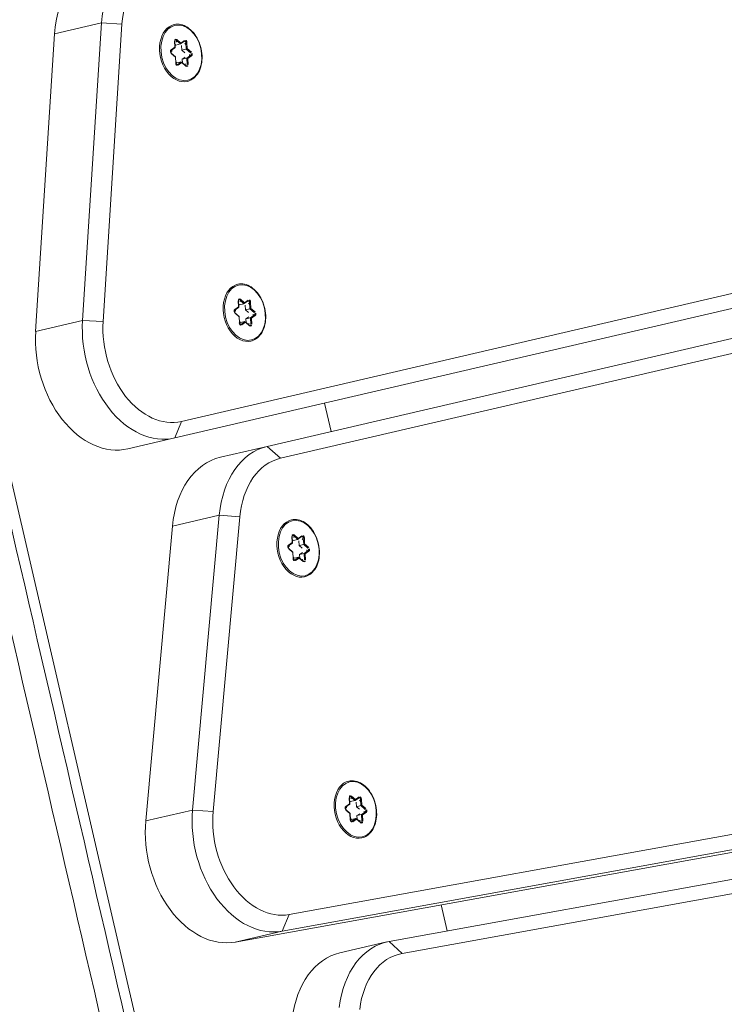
# Model space of a CAD drawing. Extents: x 5477758 to 5478338, y 5918274 to 5918502.
# Tile 101 of 121: x 5477951.873 to 5477952.017, y 5918462.454 to 5918462.656. Entities that reach past the tile are written whole.
import ezdxf

# ---------------------------------------------------------------- set-up
doc = ezdxf.new("R2010")
doc.units = 0
doc.layers.get('0').update_dxf_attribs({"color": 8, "linetype": 'CONTINUOUS', "lineweight": 13})
doc.layers.add('0_PROJEKTOWANE ZABAWKI', color=8, linetype='CONTINUOUS', lineweight=0)

# ---------------------------------------------------------------- blocks, each defined once
blk = doc.blocks.new('zw$CEC1')
for p, q in [((1121.828, -593.877), (1121.828, -659.523)), ((1122.128, -659.735), (1122.128, -594.09)), ((1135.45, -594.05), (1132.21, -659.656)), ((1132.51, -659.876), (1135.75, -594.27)), ((1133.514, -657.574), (1136.618, -594.71)), ((1123.028, -657.707), (1123.028, -594.805)), ((1136.319, -594.915), (1133.214, -657.779)), ((1122.728, -595.018), (1122.728, -657.919)), ((1135.75, -595.26), (1132.51, -660.866)), ((1122.128, -656.569), (1122.728, -656.569)), ((1132.722, -656.569), (1133.274, -656.569)), ((1119.974, -657.539), (1119.886, -657.604)), ((1119.891, -657.626), (1119.985, -657.557)), ((1119.985, -657.557), (1119.985, -657.561)), ((1120.035, -657.566), (1120.073, -657.659)), ((1120.035, -657.57), (1120.035, -657.566)), ((1120.085, -657.639), (1120.05, -657.553)), ((1124.946, -657.559), (1124.857, -657.624)), ((1124.862, -657.646), (1124.956, -657.577)), ((1124.956, -657.577), (1124.956, -657.58)), ((1125.056, -657.659), (1125.021, -657.572)), ((1133.214, -657.779), (1133.514, -657.574)), ((1114.244, -657.776), (1114.156, -657.841)), ((1114.209, -657.69), (1114.244, -657.776)), ((1114.261, -657.787), (1114.223, -657.695)), ((1114.26, -657.671), (1114.392, -657.694)), ((1114.26, -657.675), (1114.26, -657.671)), ((1114.387, -657.672), (1114.264, -657.65)), ((1114.298, -657.773), (1114.392, -657.79)), ((1114.475, -657.607), (1114.387, -657.672)), ((1114.392, -657.694), (1114.486, -657.625)), ((1114.392, -657.694), (1114.392, -657.79)), ((1114.392, -657.79), (1114.458, -657.741)), ((1114.486, -657.625), (1114.486, -657.629)), ((1114.536, -657.634), (1114.574, -657.726)), ((1114.536, -657.638), (1114.536, -657.634)), ((1114.547, -657.757), (1114.574, -657.822)), ((1114.586, -657.707), (1114.551, -657.621)), ((1114.574, -657.726), (1114.705, -657.75)), ((1114.574, -657.726), (1114.574, -657.822)), ((1114.709, -657.729), (1114.586, -657.707)), ((1114.721, -657.78), (1114.628, -657.848)), ((1114.642, -657.846), (1114.73, -657.782)), ((1114.705, -657.75), (1114.705, -657.753)), ((1119.744, -657.708), (1119.655, -657.773)), ((1119.666, -657.791), (1119.76, -657.722)), ((1119.709, -657.622), (1119.744, -657.708)), ((1119.76, -657.719), (1119.722, -657.627)), ((1119.759, -657.603), (1119.891, -657.626)), ((1119.759, -657.607), (1119.759, -657.603)), ((1119.76, -657.722), (1119.76, -657.817)), ((1119.886, -657.604), (1119.763, -657.582)), ((1119.797, -657.705), (1119.891, -657.722)), ((1119.891, -657.626), (1119.891, -657.722)), ((1119.891, -657.722), (1119.957, -657.673)), ((1120.046, -657.689), (1120.073, -657.754)), ((1120.073, -657.659), (1120.204, -657.682)), ((1120.073, -657.659), (1120.073, -657.754)), ((1120.073, -657.754), (1120.146, -657.767)), ((1120.208, -657.661), (1120.085, -657.639)), ((1120.221, -657.712), (1120.127, -657.781)), ((1120.141, -657.778), (1120.23, -657.714)), ((1120.176, -657.865), (1120.141, -657.778)), ((1120.204, -657.682), (1120.204, -657.685)), ((1122.728, -657.919), (1123.028, -657.707)), ((1124.715, -657.728), (1124.627, -657.792)), ((1124.637, -657.81), (1124.732, -657.741)), ((1124.68, -657.641), (1124.715, -657.728)), ((1124.731, -657.738), (1124.694, -657.646)), ((1124.73, -657.623), (1124.862, -657.646)), ((1124.73, -657.626), (1124.73, -657.623)), ((1124.732, -657.741), (1124.732, -657.837)), ((1124.857, -657.624), (1124.734, -657.602)), ((1124.769, -657.725), (1124.862, -657.741)), ((1124.862, -657.646), (1124.862, -657.741)), ((1124.862, -657.741), (1124.929, -657.692)), ((1125.007, -657.586), (1125.044, -657.678)), ((1125.007, -657.589), (1125.007, -657.586)), ((1125.018, -657.708), (1125.044, -657.773)), ((1125.044, -657.678), (1125.176, -657.701)), ((1125.044, -657.678), (1125.044, -657.773)), ((1125.044, -657.773), (1125.117, -657.786)), ((1125.179, -657.68), (1125.056, -657.659)), ((1125.192, -657.732), (1125.099, -657.8)), ((1125.113, -657.798), (1125.201, -657.733)), ((1125.176, -657.701), (1125.176, -657.705)), ((1130.179, -657.709), (1130.214, -657.796)), ((1130.23, -657.806), (1130.193, -657.714)), ((1130.23, -657.691), (1130.361, -657.714)), ((1130.23, -657.694), (1130.23, -657.691)), ((1130.356, -657.691), (1130.233, -657.67)), ((1130.445, -657.627), (1130.356, -657.691)), ((1130.361, -657.714), (1130.456, -657.645)), ((1130.361, -657.714), (1130.361, -657.809)), ((1130.361, -657.809), (1130.428, -657.76)), ((1130.456, -657.645), (1130.456, -657.648)), ((1130.506, -657.654), (1130.543, -657.746)), ((1130.506, -657.657), (1130.506, -657.654)), ((1130.517, -657.776), (1130.543, -657.841)), ((1130.555, -657.726), (1130.52, -657.64)), ((1130.543, -657.746), (1130.675, -657.769)), ((1130.543, -657.746), (1130.543, -657.841)), ((1130.679, -657.748), (1130.555, -657.726)), ((1130.675, -657.769), (1130.675, -657.773)), ((1114.167, -657.859), (1114.261, -657.79)), ((1114.167, -657.862), (1114.167, -657.859)), ((1114.178, -657.894), (1114.301, -657.916)), ((1114.309, -657.912), (1114.18, -657.89)), ((1114.241, -657.9), (1114.261, -657.885)), ((1114.261, -657.79), (1114.261, -657.885)), ((1114.301, -657.916), (1114.336, -658.002)), ((1114.35, -658.007), (1114.312, -657.915)), ((1114.496, -657.945), (1114.403, -658.014)), ((1114.411, -658.015), (1114.5, -657.951)), ((1114.626, -657.968), (1114.496, -657.945)), ((1114.5, -657.951), (1114.623, -657.972)), ((1114.574, -657.822), (1114.647, -657.835)), ((1114.625, -657.854), (1114.663, -657.946)), ((1114.625, -657.854), (1114.625, -657.947)), ((1114.677, -657.933), (1114.642, -657.846)), ((1114.663, -657.946), (1114.663, -657.95)), ((1119.666, -657.794), (1119.666, -657.791)), ((1119.677, -657.826), (1119.8, -657.848)), ((1119.809, -657.845), (1119.679, -657.822)), ((1119.74, -657.832), (1119.76, -657.817)), ((1119.8, -657.848), (1119.835, -657.934)), ((1119.849, -657.939), (1119.812, -657.847)), ((1119.995, -657.878), (1119.902, -657.946)), ((1119.911, -657.947), (1119.999, -657.883)), ((1120.125, -657.9), (1119.995, -657.877)), ((1119.999, -657.883), (1120.122, -657.904)), ((1120.124, -657.786), (1120.162, -657.878)), ((1120.124, -657.786), (1120.124, -657.879)), ((1120.162, -657.878), (1120.162, -657.882)), ((1122.728, -657.919), (1122.728, -658.909)), ((1124.637, -657.814), (1124.637, -657.81)), ((1124.648, -657.845), (1124.771, -657.867)), ((1124.78, -657.864), (1124.651, -657.841)), ((1124.711, -657.852), (1124.732, -657.837)), ((1124.771, -657.867), (1124.806, -657.953)), ((1124.82, -657.958), (1124.783, -657.866)), ((1124.966, -657.897), (1124.873, -657.965)), ((1124.882, -657.967), (1124.97, -657.902)), ((1125.096, -657.92), (1124.967, -657.897)), ((1124.97, -657.902), (1125.094, -657.924)), ((1125.096, -657.806), (1125.133, -657.898)), ((1125.096, -657.806), (1125.096, -657.898)), ((1125.148, -657.884), (1125.113, -657.798)), ((1125.133, -657.898), (1125.133, -657.901)), ((1130.214, -657.796), (1130.126, -657.86)), ((1130.137, -657.878), (1130.231, -657.809)), ((1130.137, -657.882), (1130.137, -657.878)), ((1130.147, -657.913), (1130.271, -657.935)), ((1130.279, -657.932), (1130.15, -657.909)), ((1130.21, -657.92), (1130.231, -657.905)), ((1130.231, -657.809), (1130.231, -657.905)), ((1130.268, -657.793), (1130.361, -657.809)), ((1130.271, -657.935), (1130.306, -658.021)), ((1130.319, -658.026), (1130.282, -657.934)), ((1130.466, -657.965), (1130.372, -658.033)), ((1130.381, -658.035), (1130.469, -657.97)), ((1130.595, -657.988), (1130.466, -657.965)), ((1130.469, -657.97), (1130.593, -657.992)), ((1130.543, -657.841), (1130.617, -657.854)), ((1130.595, -657.873), (1130.632, -657.966)), ((1130.595, -657.873), (1130.595, -657.966)), ((1130.691, -657.8), (1130.598, -657.868)), ((1130.612, -657.866), (1130.7, -657.801)), ((1130.647, -657.952), (1130.612, -657.866)), ((1130.632, -657.966), (1130.632, -657.969)), ((1133.213, -658.818), (1133.213, -657.828)), ((1113.59, -658.867), (1113.473, -659.274)), ((1119.464, -660.63), (1113.59, -658.867)), ((1124.01, -658.797), (1123.883, -659.201)), ((1129.793, -660.704), (1124.01, -658.797)), ((1123.883, -659.201), (1129.666, -661.108)), ((1123.883, -660.191), (1123.883, -659.201)), ((1113.473, -659.274), (1119.347, -661.037)), ((1113.473, -660.264), (1113.473, -659.274)), ((1121.828, -659.523), (1122.128, -659.735)), ((1122.128, -660.725), (1122.128, -659.735)), ((1132.21, -659.656), (1132.51, -659.876)), ((1132.51, -660.866), (1132.51, -659.876)), ((1129.666, -662.098), (1123.883, -660.191)), ((1119.347, -662.027), (1113.473, -660.264)), ((1119.464, -660.63), (1119.347, -661.037)), ((1129.793, -660.704), (1129.666, -661.108)), ((1119.347, -661.037), (1119.347, -662.027)), ((1129.666, -661.108), (1129.666, -662.098)), ((1179.728, -663.216), (1065.128, -663.216))]:
    blk.add_line(p, q)
for centre in [(1119.942, -657.743), (1124.914, -657.763), (1114.443, -657.811), (1130.413, -657.831)]:
    blk.add_ellipse(centre, major_axis=(0.58, 0), ratio=0.707107)
for centre, major_axis, ratio, start_param, end_param in [((1119.752, -657.613), (-0.045, 0), 0.707107, 4.467995, 6.56239), ((1119.942, -657.758), (0.25, 0), 0.707107, 1.142416, 1.510388), ((1120.007, -657.562), (0.045, 0), 0.707107, 0.279204, 2.3736), ((1119.974, -657.55), (-0.0089, 0.0121), 0.508626, 3.748748, 5.319544), ((1120.007, -657.572), (0.03, 0), 0.707107, 0.279204, 2.3736), ((1120.05, -657.563), (-0.0139, -0.0056), 0.679724, 4.443473, 6.01427), ((1124.978, -657.581), (0.045, 0), 0.707107, 0.279204, 2.3736), ((1124.946, -657.57), (-0.0089, 0.0121), 0.508626, 3.748748, 5.319544), ((1124.978, -657.592), (0.03, 0), 0.707107, 0.279204, 2.3736), ((1125.021, -657.583), (-0.0139, -0.0056), 0.679724, 4.443473, 6.01427), ((1135.213, -657.616), (-1.7, 0), 0.707107, 6.248279, 7.382743), ((1114.253, -657.681), (-0.045, 0), 0.707107, 4.467995, 6.56239), ((1114.209, -657.7), (0.0139, 0.0056), 0.679724, 0, 1.301881), ((1114.253, -657.692), (-0.03, 0), 0.707107, 4.467995, 6.283185), ((1114.443, -657.825), (0.25, 0), 0.707107, 2.189614, 2.547433), ((1114.244, -657.787), (0.0166, -0.0047), 0.601017, 0.16912, 1.739916), ((1114.264, -657.661), (0.0026, 0.0148), 0.171098, 0.800479, 2.371275), ((1114.387, -657.683), (0.0037, -0.0158), 0.19164, 0.688736, 2.259533), ((1114.443, -657.825), (0.25, 0), 0.707107, 1.142416, 1.510388), ((1114.507, -657.629), (0.045, 0), 0.707107, 0.279204, 2.3736), ((1114.475, -657.618), (-0.0089, 0.0121), 0.508626, 3.748748, 5.319544), ((1114.507, -657.64), (0.03, 0), 0.707107, 0.279204, 2.3736), ((1114.551, -657.631), (-0.0139, -0.0056), 0.679724, 4.443473, 6.01427), ((1114.586, -657.718), (-0.0104, -0.0129), 0.462667, 4.192773, 5.763569), ((1114.443, -657.825), (0.25, 0), 0.707107, 0.130169, 0.46319), ((1114.709, -657.739), (0.0026, 0.0148), 0.171098, 0.800479, 2.371275), ((1114.698, -657.77), (0.03, 0), 0.707107, 0, 1.326402), ((1114.698, -657.76), (0.045, 0), 0.707107, 5.515192, 7.609587), ((1114.73, -657.792), (-0.0089, 0.0121), 0.508626, 5.319544, 6.283185), ((1119.942, -657.758), (-0.6, 0), 0.707107, 0, 3.141593), ((1119.688, -657.795), (-0.045, 0), 0.707107, 5.515192, 7.609587), ((1119.655, -657.784), (-0.0089, 0.0121), 0.508626, 3.748748, 5.319544), ((1119.942, -657.758), (-0.25, 0), 0.707107, 0.095219, 0.407877), ((1119.709, -657.633), (0.0139, 0.0056), 0.679724, 0, 1.301881), ((1119.752, -657.624), (-0.03, 0), 0.707107, 4.467995, 6.283185), ((1119.942, -657.758), (0.25, 0), 0.707107, 2.189614, 2.547433), ((1119.744, -657.719), (0.0166, -0.0047), 0.601017, 0.16912, 1.739916), ((1119.763, -657.593), (0.0026, 0.0148), 0.171098, 0.800479, 2.371275), ((1119.886, -657.615), (0.0037, -0.0158), 0.19164, 0.688736, 2.259533), ((1120.085, -657.65), (-0.0104, -0.0129), 0.462667, 4.192773, 5.763569), ((1120.141, -657.789), (-0.0166, 0.0047), 0.601017, 4.881509, 6.452305), ((1119.942, -657.758), (0.25, 0), 0.707107, 0.130169, 0.46319), ((1120.208, -657.671), (0.0026, 0.0148), 0.171098, 0.800479, 2.371275), ((1120.197, -657.702), (0.03, 0), 0.707107, 0, 1.326402), ((1120.197, -657.692), (0.045, 0), 0.707107, 5.515192, 7.609587), ((1120.23, -657.724), (-0.0089, 0.0121), 0.508626, 5.319544, 6.283185), ((1124.728, -657.707), (-1.7, 0), 0.707107, 0, 1.134464), ((1124.914, -657.777), (-0.6, 0), 0.707107, 0, 3.141593), ((1124.723, -657.633), (-0.045, 0), 0.707107, 4.467995, 6.56239), ((1124.68, -657.652), (0.0139, 0.0056), 0.679724, 0, 1.301881), ((1124.723, -657.643), (-0.03, 0), 0.707107, 4.467995, 6.283185), ((1124.914, -657.777), (0.25, 0), 0.707107, 2.189614, 2.547433), ((1124.715, -657.738), (0.0166, -0.0047), 0.601017, 0.16912, 1.739916), ((1124.734, -657.612), (0.0026, 0.0148), 0.171098, 0.800479, 2.371275), ((1124.857, -657.634), (0.0037, -0.0158), 0.19164, 0.688736, 2.259533), ((1124.914, -657.777), (0.25, 0), 0.707107, 1.142416, 1.510388), ((1125.056, -657.669), (-0.0104, -0.0129), 0.462667, 4.192773, 5.763569), ((1124.914, -657.777), (0.25, 0), 0.707107, 0.130169, 0.46319), ((1125.179, -657.691), (0.0026, 0.0148), 0.171098, 0.800479, 2.371275), ((1125.169, -657.722), (0.03, 0), 0.707107, 0, 1.326402), ((1125.169, -657.711), (0.045, 0), 0.707107, 5.515192, 7.609587), ((1125.201, -657.744), (-0.0089, 0.0121), 0.508626, 5.319544, 6.283185), ((1130.222, -657.701), (-0.045, 0), 0.707107, 4.467995, 6.56239), ((1130.179, -657.72), (0.0139, 0.0056), 0.679724, 0, 1.301881), ((1130.222, -657.711), (-0.03, 0), 0.707107, 4.467995, 6.283185), ((1130.413, -657.845), (0.25, 0), 0.707107, 2.189614, 2.547433), ((1130.233, -657.68), (0.0026, 0.0148), 0.171098, 0.800479, 2.371275), ((1130.356, -657.702), (0.0037, -0.0158), 0.19164, 0.688736, 2.259533), ((1130.413, -657.845), (0.25, 0), 0.707107, 1.142416, 1.510388), ((1130.477, -657.649), (0.045, 0), 0.707107, 0.279204, 2.3736), ((1130.445, -657.637), (-0.0089, 0.0121), 0.508626, 3.748748, 5.319544), ((1130.477, -657.659), (0.03, 0), 0.707107, 0.279204, 2.3736), ((1130.52, -657.651), (-0.0139, -0.0056), 0.679724, 4.443473, 6.01427), ((1130.555, -657.737), (-0.0104, -0.0129), 0.462667, 4.192773, 5.763569), ((1130.413, -657.845), (0.25, 0), 0.707107, 0.130169, 0.46319), ((1130.679, -657.759), (0.0026, 0.0148), 0.171098, 0.800479, 2.371275), ((1130.668, -657.79), (0.03, 0), 0.707107, 0, 1.326402), ((1130.668, -657.779), (0.045, 0), 0.707107, 5.515192, 7.609587), ((1135.213, -657.828), (-2, 0), 0.707107, 6.248279, 7.382743), ((1114.254, -657.76), (-1.7, 0), 0.707107, 0.034907, 1.169371), ((1114.443, -657.825), (-0.6, 0), 0.707107, 0, 3.141593), ((1114.188, -657.863), (-0.045, 0), 0.707107, 5.515192, 7.609587), ((1114.156, -657.851), (-0.0089, 0.0121), 0.508626, 3.748748, 5.319544), ((1114.188, -657.874), (-0.03, 0), 0.707107, 5.515192, 6.283185), ((1114.178, -657.904), (0.0026, 0.0148), 0.171098, 0, 0.800479), ((1114.443, -657.825), (-0.25, 0), 0.707107, 0.095219, 0.407877), ((1114.301, -657.926), (-0.0104, -0.0129), 0.462667, 2.890892, 4.192773), ((1114.5, -657.961), (0.0037, -0.0158), 0.19164, 2.259533, 3.223174), ((1114.443, -657.825), (-0.25, 0), 0.707107, 2.244927, 2.557585), ((1114.634, -657.941), (0.045, 0), 0.707107, 4.467995, 6.56239), ((1114.623, -657.983), (0.0026, 0.0148), 0.171098, 0, 0.800479), ((1114.642, -657.857), (-0.0166, 0.0047), 0.601017, 4.881509, 6.452305), ((1114.677, -657.943), (-0.0139, -0.0056), 0.679724, 4.443473, 6.01427), ((1114.634, -657.952), (0.03, 0), 0.707107, 0, 0.279204), ((1119.688, -657.806), (-0.03, 0), 0.707107, 5.515192, 6.283185), ((1119.677, -657.837), (0.0026, 0.0148), 0.171098, 0, 0.800479), ((1119.8, -657.858), (-0.0104, -0.0129), 0.462667, 2.890892, 4.192773), ((1119.835, -657.945), (0.0139, 0.0056), 0.679724, 0, 1.301881), ((1119.878, -657.925), (-0.045, 0), 0.707107, 0.279204, 2.3736), ((1119.942, -657.758), (-0.25, 0), 0.707107, 1.152569, 1.475438), ((1119.911, -657.958), (-0.0089, 0.0121), 0.508626, 5.319544, 6.283185), ((1119.999, -657.893), (0.0037, -0.0158), 0.19164, 2.259533, 3.223174), ((1119.942, -657.758), (-0.25, 0), 0.707107, 2.244927, 2.557585), ((1120.133, -657.874), (0.045, 0), 0.707107, 4.467995, 6.56239), ((1120.122, -657.915), (0.0026, 0.0148), 0.171098, 0, 0.800479), ((1120.176, -657.875), (-0.0139, -0.0056), 0.679724, 4.443473, 6.01427), ((1120.133, -657.884), (0.03, 0), 0.707107, 0, 0.279204), ((1124.728, -657.919), (-2, 0), 0.707107, 0, 1.134464), ((1124.659, -657.814), (-0.045, 0), 0.707107, 5.515192, 7.609587), ((1124.627, -657.803), (-0.0089, 0.0121), 0.508626, 3.748748, 5.319544), ((1124.659, -657.825), (-0.03, 0), 0.707107, 5.515192, 6.283185), ((1124.648, -657.856), (0.0026, 0.0148), 0.171098, 0, 0.800479), ((1124.914, -657.777), (-0.25, 0), 0.707107, 0.095219, 0.407877), ((1124.771, -657.878), (-0.0104, -0.0129), 0.462667, 2.890892, 4.192773), ((1124.806, -657.964), (0.0139, 0.0056), 0.679724, 0, 1.301881), ((1124.85, -657.945), (-0.045, 0), 0.707107, 0.279204, 2.3736), ((1124.914, -657.777), (-0.25, 0), 0.707107, 1.152569, 1.475438), ((1124.882, -657.977), (-0.0089, 0.0121), 0.508626, 5.319544, 6.283185), ((1124.97, -657.913), (0.0037, -0.0158), 0.19164, 2.259533, 3.223174), ((1124.914, -657.777), (-0.25, 0), 0.707107, 2.244927, 2.557585), ((1125.104, -657.893), (0.045, 0), 0.707107, 4.467995, 6.56239), ((1125.094, -657.934), (0.0026, 0.0148), 0.171098, 0, 0.800479), ((1125.113, -657.809), (-0.0166, 0.0047), 0.601017, 4.881509, 6.452305), ((1125.148, -657.895), (-0.0139, -0.0056), 0.679724, 4.443473, 6.01427), ((1125.104, -657.904), (0.03, 0), 0.707107, 0, 0.279204), ((1130.413, -657.845), (-0.6, 0), 0.707107, 0, 3.141593), ((1130.158, -657.882), (-0.045, 0), 0.707107, 5.515192, 7.609587), ((1130.126, -657.871), (-0.0089, 0.0121), 0.508626, 3.748748, 5.319544), ((1130.158, -657.893), (-0.03, 0), 0.707107, 5.515192, 6.283185), ((1130.147, -657.924), (0.0026, 0.0148), 0.171098, 0, 0.800479), ((1130.413, -657.845), (-0.25, 0), 0.707107, 0.095219, 0.407877), ((1130.214, -657.806), (0.0166, -0.0047), 0.601017, 0.16912, 1.739916), ((1130.271, -657.946), (-0.0104, -0.0129), 0.462667, 2.890892, 4.192773), ((1130.469, -657.981), (0.0037, -0.0158), 0.19164, 2.259533, 3.223174), ((1130.413, -657.845), (-0.25, 0), 0.707107, 2.244927, 2.557585), ((1130.604, -657.961), (0.045, 0), 0.707107, 4.467995, 6.56239), ((1130.612, -657.876), (-0.0166, 0.0047), 0.601017, 4.881509, 6.452305), ((1130.647, -657.963), (-0.0139, -0.0056), 0.679724, 4.443473, 6.01427), ((1130.604, -657.971), (0.03, 0), 0.707107, 0, 0.279204), ((1130.7, -657.812), (-0.0089, 0.0121), 0.508626, 5.319544, 6.283185), ((1114.254, -657.972), (-2, 0), 0.707107, 0.034907, 1.169371), ((1114.336, -658.012), (0.0139, 0.0056), 0.679724, 0, 1.301881), ((1114.379, -657.993), (-0.045, 0), 0.707107, 0.279204, 2.3736), ((1114.443, -657.825), (-0.25, 0), 0.707107, 1.152569, 1.475438), ((1114.411, -658.026), (-0.0089, 0.0121), 0.508626, 5.319544, 6.283185), ((1130.306, -658.032), (0.0139, 0.0056), 0.679724, 0, 1.301881), ((1130.349, -658.013), (-0.045, 0), 0.707107, 0.279204, 2.3736), ((1130.413, -657.845), (-0.25, 0), 0.707107, 1.152569, 1.475438), ((1130.381, -658.045), (-0.0089, 0.0121), 0.508626, 5.319544, 6.283185), ((1130.593, -658.002), (0.0026, 0.0148), 0.171098, 0, 0.800479), ((1124.728, -658.909), (-2, 0), 0.707107, 0, 1.134464), ((1135.213, -658.818), (-2, 0), 0.707107, 0, 1.099557), ((1114.254, -658.962), (-2, 0), 0.707107, 0.034907, 1.169371), ((1120.128, -659.523), (1.7, 0), 0.707107, 4.310963, 6.283185), ((1120.128, -659.735), (2, 0), 0.707107, 4.310963, 6.283185), ((1130.511, -659.614), (1.7, 0), 0.707107, 4.276057, 6.248279), ((1130.511, -659.826), (2, 0), 0.707107, 4.276057, 6.248279), ((1120.128, -660.725), (2, 0), 0.707107, 4.310963, 6.283185), ((1130.511, -660.816), (2, 0), 0.707107, 4.276057, 6.248279)]:
    blk.add_ellipse(centre, major_axis=major_axis, ratio=ratio, start_param=start_param, end_param=end_param)
for points, knots in [([(1119.342, -657.758), (1119.342, -657.712), (1119.352, -657.667), (1119.391, -657.581), (1119.421, -657.54), (1119.496, -657.466), (1119.542, -657.434), (1119.646, -657.38), (1119.705, -657.36), (1119.827, -657.333), (1119.892, -657.327), (1120.02, -657.329), (1120.084, -657.337), (1120.205, -657.368), (1120.262, -657.39), (1120.363, -657.447), (1120.407, -657.481), (1120.478, -657.559), (1120.505, -657.601), (1120.536, -657.682), (1120.542, -657.72), (1120.542, -657.758)], [6.038791, 6.038791, 6.038791, 6.038791, 6.34864, 6.34864, 6.66324, 6.66324, 6.984393, 6.984393, 7.307998, 7.307998, 7.63188, 7.63188, 7.955712, 7.955712, 8.279598, 8.279598, 8.603057, 8.603057, 8.923488, 8.923488, 9.180384, 9.180384, 9.180384, 9.180384]), ([(1124.314, -657.777), (1124.314, -657.732), (1124.324, -657.686), (1124.363, -657.6), (1124.392, -657.559), (1124.467, -657.486), (1124.513, -657.453), (1124.618, -657.4), (1124.676, -657.379), (1124.799, -657.352), (1124.863, -657.346), (1124.991, -657.348), (1125.055, -657.356), (1125.176, -657.387), (1125.233, -657.41), (1125.334, -657.466), (1125.379, -657.501), (1125.45, -657.578), (1125.477, -657.621), (1125.507, -657.702), (1125.514, -657.739), (1125.514, -657.777)], [6.038791, 6.038791, 6.038791, 6.038791, 6.34864, 6.34864, 6.66324, 6.66324, 6.984393, 6.984393, 7.307998, 7.307998, 7.63188, 7.63188, 7.955712, 7.955712, 8.279598, 8.279598, 8.603057, 8.603057, 8.923488, 8.923488, 9.180384, 9.180384, 9.180384, 9.180384]), ([(1113.843, -657.825), (1113.843, -657.78), (1113.853, -657.735), (1113.892, -657.649), (1113.922, -657.608), (1113.997, -657.534), (1114.043, -657.502), (1114.147, -657.448), (1114.205, -657.428), (1114.328, -657.401), (1114.392, -657.394), (1114.521, -657.396), (1114.584, -657.405), (1114.705, -657.436), (1114.762, -657.458), (1114.864, -657.515), (1114.908, -657.549), (1114.979, -657.626), (1115.006, -657.669), (1115.036, -657.75), (1115.043, -657.788), (1115.043, -657.825)], [6.038791, 6.038791, 6.038791, 6.038791, 6.34864, 6.34864, 6.66324, 6.66324, 6.984393, 6.984393, 7.307998, 7.307998, 7.63188, 7.63188, 7.955712, 7.955712, 8.279598, 8.279598, 8.603057, 8.603057, 8.923488, 8.923488, 9.180384, 9.180384, 9.180384, 9.180384]), ([(1129.813, -657.845), (1129.813, -657.8), (1129.823, -657.754), (1129.862, -657.668), (1129.891, -657.627), (1129.966, -657.554), (1130.012, -657.521), (1130.117, -657.468), (1130.175, -657.447), (1130.298, -657.42), (1130.362, -657.414), (1130.49, -657.416), (1130.554, -657.424), (1130.675, -657.455), (1130.732, -657.478), (1130.834, -657.534), (1130.878, -657.569), (1130.949, -657.646), (1130.976, -657.689), (1131.006, -657.77), (1131.013, -657.807), (1131.013, -657.845)], [6.038791, 6.038791, 6.038791, 6.038791, 6.34864, 6.34864, 6.66324, 6.66324, 6.984393, 6.984393, 7.307998, 7.307998, 7.63188, 7.63188, 7.955712, 7.955712, 8.279598, 8.279598, 8.603057, 8.603057, 8.923488, 8.923488, 9.180384, 9.180384, 9.180384, 9.180384]), ([(1114.223, -657.692), (1114.223, -657.692), (1114.223, -657.692), (1114.223, -657.692), (1114.223, -657.693), (1114.223, -657.693), (1114.223, -657.693), (1114.223, -657.694), (1114.223, -657.694), (1114.223, -657.694), (1114.223, -657.695), (1114.223, -657.695)], [0.2443943, 0.2443943, 0.2443943, 0.2443943, 0.3002352, 0.3002352, 0.3560761, 0.3560761, 0.411917, 0.411917, 0.4677579, 0.4677579, 0.5235988, 0.5235988, 0.5235988, 0.5235988]), ([(1114.721, -657.78), (1114.722, -657.78), (1114.723, -657.779), (1114.725, -657.777), (1114.725, -657.776), (1114.727, -657.775), (1114.727, -657.774), (1114.727, -657.773), (1114.728, -657.772), (1114.728, -657.771), (1114.728, -657.771), (1114.728, -657.77)], [2.6179939, 2.6179939, 2.6179939, 2.6179939, 2.7715925, 2.7715925, 2.9251911, 2.9251911, 3.0787897, 3.0787897, 3.2323883, 3.2323883, 3.385987, 3.385987, 3.385987, 3.385987]), ([(1119.722, -657.624), (1119.722, -657.624), (1119.722, -657.624), (1119.722, -657.625), (1119.722, -657.625), (1119.722, -657.625), (1119.722, -657.625), (1119.722, -657.626), (1119.722, -657.626), (1119.722, -657.627), (1119.722, -657.627), (1119.722, -657.627)], [0.2443943, 0.2443943, 0.2443943, 0.2443943, 0.3002352, 0.3002352, 0.3560761, 0.3560761, 0.411917, 0.411917, 0.4677579, 0.4677579, 0.5235988, 0.5235988, 0.5235988, 0.5235988]), ([(1120.221, -657.712), (1120.222, -657.712), (1120.223, -657.711), (1120.224, -657.709), (1120.225, -657.709), (1120.226, -657.707), (1120.226, -657.706), (1120.227, -657.705), (1120.227, -657.705), (1120.227, -657.703), (1120.227, -657.703), (1120.227, -657.702)], [2.6179939, 2.6179939, 2.6179939, 2.6179939, 2.7715925, 2.7715925, 2.9251911, 2.9251911, 3.0787897, 3.0787897, 3.2323883, 3.2323883, 3.385987, 3.385987, 3.385987, 3.385987]), ([(1124.693, -657.643), (1124.693, -657.643), (1124.693, -657.644), (1124.693, -657.644), (1124.693, -657.644), (1124.693, -657.645), (1124.693, -657.645), (1124.693, -657.645), (1124.694, -657.646), (1124.694, -657.646), (1124.694, -657.646), (1124.694, -657.646)], [0.2443943, 0.2443943, 0.2443943, 0.2443943, 0.3002352, 0.3002352, 0.3560761, 0.3560761, 0.411917, 0.411917, 0.4677579, 0.4677579, 0.5235988, 0.5235988, 0.5235988, 0.5235988]), ([(1125.192, -657.732), (1125.193, -657.731), (1125.194, -657.73), (1125.195, -657.729), (1125.196, -657.728), (1125.197, -657.727), (1125.197, -657.726), (1125.198, -657.725), (1125.198, -657.724), (1125.198, -657.723), (1125.199, -657.722), (1125.199, -657.722)], [2.6179939, 2.6179939, 2.6179939, 2.6179939, 2.7715925, 2.7715925, 2.9251911, 2.9251911, 3.0787897, 3.0787897, 3.2323883, 3.2323883, 3.385987, 3.385987, 3.385987, 3.385987]), ([(1130.192, -657.711), (1130.192, -657.711), (1130.192, -657.712), (1130.192, -657.712), (1130.192, -657.712), (1130.192, -657.713), (1130.193, -657.713), (1130.193, -657.713), (1130.193, -657.713), (1130.193, -657.714), (1130.193, -657.714), (1130.193, -657.714)], [0.2443943, 0.2443943, 0.2443943, 0.2443943, 0.3002352, 0.3002352, 0.3560761, 0.3560761, 0.411917, 0.411917, 0.4677579, 0.4677579, 0.5235988, 0.5235988, 0.5235988, 0.5235988]), ([(1114.158, -657.874), (1114.158, -657.874), (1114.159, -657.875), (1114.159, -657.878), (1114.16, -657.879), (1114.162, -657.881), (1114.164, -657.883), (1114.167, -657.885), (1114.17, -657.886), (1114.175, -657.888), (1114.177, -657.889), (1114.18, -657.89)], [0.244394, 0.244394, 0.244394, 0.244394, 0.509675, 0.509675, 0.774955, 0.774955, 1.040236, 1.040236, 1.305516, 1.305516, 1.570796, 1.570796, 1.570796, 1.570796]), ([(1114.626, -657.968), (1114.629, -657.969), (1114.632, -657.969), (1114.638, -657.969), (1114.641, -657.968), (1114.647, -657.967), (1114.65, -657.966), (1114.654, -657.964), (1114.657, -657.963), (1114.66, -657.96), (1114.661, -657.959), (1114.663, -657.956), (1114.663, -657.955), (1114.664, -657.953), (1114.664, -657.953), (1114.664, -657.952)], [1.570796, 1.570796, 1.570796, 1.570796, 1.844329, 1.844329, 2.119118, 2.119118, 2.392017, 2.392017, 2.661992, 2.661992, 2.936562, 2.936562, 3.253095, 3.253095, 3.385987, 3.385987, 3.385987, 3.385987]), ([(1119.658, -657.806), (1119.658, -657.807), (1119.658, -657.808), (1119.659, -657.81), (1119.659, -657.811), (1119.661, -657.813), (1119.663, -657.815), (1119.667, -657.817), (1119.669, -657.818), (1119.674, -657.82), (1119.676, -657.821), (1119.679, -657.822)], [0.244394, 0.244394, 0.244394, 0.244394, 0.509675, 0.509675, 0.774955, 0.774955, 1.040236, 1.040236, 1.305516, 1.305516, 1.570796, 1.570796, 1.570796, 1.570796]), ([(1119.849, -657.939), (1119.85, -657.941), (1119.851, -657.943), (1119.855, -657.946), (1119.857, -657.947), (1119.861, -657.95), (1119.864, -657.951), (1119.87, -657.952), (1119.873, -657.952), (1119.879, -657.953), (1119.882, -657.953), (1119.888, -657.952), (1119.891, -657.951), (1119.896, -657.949), (1119.899, -657.948), (1119.901, -657.946), (1119.901, -657.946), (1119.902, -657.946)], [0.523599, 0.523599, 0.523599, 0.523599, 0.927172, 0.927172, 1.204378, 1.204378, 1.47422, 1.47422, 1.746688, 1.746688, 2.021391, 2.021391, 2.295276, 2.295276, 2.566083, 2.566083, 2.617994, 2.617994, 2.617994, 2.617994]), ([(1120.125, -657.9), (1120.128, -657.901), (1120.131, -657.901), (1120.137, -657.901), (1120.14, -657.901), (1120.146, -657.899), (1120.149, -657.898), (1120.154, -657.896), (1120.156, -657.895), (1120.159, -657.892), (1120.16, -657.891), (1120.162, -657.888), (1120.163, -657.887), (1120.163, -657.885), (1120.163, -657.885), (1120.163, -657.884)], [1.570796, 1.570796, 1.570796, 1.570796, 1.844329, 1.844329, 2.119118, 2.119118, 2.392017, 2.392017, 2.661992, 2.661992, 2.936562, 2.936562, 3.253095, 3.253095, 3.385987, 3.385987, 3.385987, 3.385987]), ([(1124.629, -657.825), (1124.629, -657.826), (1124.629, -657.827), (1124.63, -657.829), (1124.631, -657.83), (1124.633, -657.833), (1124.634, -657.834), (1124.638, -657.837), (1124.64, -657.838), (1124.645, -657.84), (1124.648, -657.841), (1124.651, -657.841)], [0.244394, 0.244394, 0.244394, 0.244394, 0.509675, 0.509675, 0.774955, 0.774955, 1.040236, 1.040236, 1.305516, 1.305516, 1.570796, 1.570796, 1.570796, 1.570796]), ([(1124.82, -657.958), (1124.821, -657.96), (1124.822, -657.962), (1124.826, -657.965), (1124.828, -657.967), (1124.833, -657.969), (1124.835, -657.97), (1124.841, -657.971), (1124.844, -657.972), (1124.85, -657.972), (1124.854, -657.972), (1124.86, -657.971), (1124.863, -657.97), (1124.868, -657.968), (1124.87, -657.967), (1124.872, -657.966), (1124.873, -657.966), (1124.873, -657.965)], [0.523599, 0.523599, 0.523599, 0.523599, 0.927172, 0.927172, 1.204378, 1.204378, 1.47422, 1.47422, 1.746688, 1.746688, 2.021391, 2.021391, 2.295276, 2.295276, 2.566083, 2.566083, 2.617994, 2.617994, 2.617994, 2.617994]), ([(1125.096, -657.92), (1125.099, -657.92), (1125.102, -657.92), (1125.109, -657.92), (1125.112, -657.92), (1125.118, -657.919), (1125.12, -657.918), (1125.125, -657.916), (1125.127, -657.914), (1125.13, -657.912), (1125.132, -657.91), (1125.134, -657.908), (1125.134, -657.906), (1125.134, -657.905), (1125.134, -657.904), (1125.134, -657.904)], [1.570796, 1.570796, 1.570796, 1.570796, 1.844329, 1.844329, 2.119118, 2.119118, 2.392017, 2.392017, 2.661992, 2.661992, 2.936562, 2.936562, 3.253095, 3.253095, 3.385987, 3.385987, 3.385987, 3.385987]), ([(1130.128, -657.893), (1130.128, -657.894), (1130.128, -657.895), (1130.129, -657.897), (1130.13, -657.898), (1130.132, -657.901), (1130.133, -657.902), (1130.137, -657.905), (1130.139, -657.906), (1130.144, -657.908), (1130.147, -657.909), (1130.15, -657.909)], [0.244394, 0.244394, 0.244394, 0.244394, 0.509675, 0.509675, 0.774955, 0.774955, 1.040236, 1.040236, 1.305516, 1.305516, 1.570796, 1.570796, 1.570796, 1.570796]), ([(1130.595, -657.988), (1130.598, -657.988), (1130.601, -657.988), (1130.608, -657.988), (1130.611, -657.988), (1130.617, -657.987), (1130.619, -657.986), (1130.624, -657.983), (1130.626, -657.982), (1130.63, -657.98), (1130.631, -657.978), (1130.633, -657.975), (1130.633, -657.974), (1130.634, -657.972), (1130.634, -657.972), (1130.634, -657.971)], [1.570796, 1.570796, 1.570796, 1.570796, 1.844329, 1.844329, 2.119118, 2.119118, 2.392017, 2.392017, 2.661992, 2.661992, 2.936562, 2.936562, 3.253095, 3.253095, 3.385987, 3.385987, 3.385987, 3.385987]), ([(1130.691, -657.8), (1130.692, -657.799), (1130.693, -657.798), (1130.695, -657.797), (1130.695, -657.796), (1130.696, -657.794), (1130.697, -657.794), (1130.697, -657.793), (1130.697, -657.792), (1130.698, -657.791), (1130.698, -657.79), (1130.698, -657.79)], [2.6179939, 2.6179939, 2.6179939, 2.6179939, 2.7715925, 2.7715925, 2.9251911, 2.9251911, 3.0787897, 3.0787897, 3.2323883, 3.2323883, 3.385987, 3.385987, 3.385987, 3.385987]), ([(1114.35, -658.007), (1114.35, -658.008), (1114.352, -658.01), (1114.356, -658.014), (1114.358, -658.015), (1114.362, -658.017), (1114.365, -658.018), (1114.371, -658.02), (1114.374, -658.02), (1114.38, -658.021), (1114.383, -658.02), (1114.389, -658.02), (1114.392, -658.019), (1114.397, -658.017), (1114.4, -658.016), (1114.402, -658.014), (1114.402, -658.014), (1114.403, -658.014)], [0.523599, 0.523599, 0.523599, 0.523599, 0.927172, 0.927172, 1.204378, 1.204378, 1.47422, 1.47422, 1.746688, 1.746688, 2.021391, 2.021391, 2.295276, 2.295276, 2.566083, 2.566083, 2.617994, 2.617994, 2.617994, 2.617994]), ([(1130.319, -658.026), (1130.32, -658.028), (1130.321, -658.03), (1130.325, -658.033), (1130.327, -658.035), (1130.332, -658.037), (1130.335, -658.038), (1130.34, -658.039), (1130.343, -658.04), (1130.35, -658.04), (1130.353, -658.04), (1130.359, -658.039), (1130.362, -658.038), (1130.367, -658.036), (1130.369, -658.035), (1130.372, -658.034), (1130.372, -658.033), (1130.372, -658.033)], [0.523599, 0.523599, 0.523599, 0.523599, 0.927172, 0.927172, 1.204378, 1.204378, 1.47422, 1.47422, 1.746688, 1.746688, 2.021391, 2.021391, 2.295276, 2.295276, 2.566083, 2.566083, 2.617994, 2.617994, 2.617994, 2.617994]), ([(1185.928, -663.428), (1185.92, -663.428), (1185.912, -663.428), (1185.718, -663.428), (1185.535, -663.428), (1184.553, -663.428), (1183.711, -663.428), (1181.437, -663.428), (1179.931, -663.428), (1175.708, -663.428), (1172.842, -663.428), (1167.867, -663.428), (1165.775, -663.428), (1161.975, -663.428), (1160.125, -663.428), (1157.094, -663.428), (1155.952, -663.428), (1152.126, -663.428), (1149.918, -663.428), (1144.631, -663.428), (1141.592, -663.428), (1133.362, -663.428), (1129.292, -663.428), (1125.141, -663.428), (1121.09, -663.428), (1116.962, -663.428), (1109.398, -663.428), (1105.404, -663.428), (1097.178, -663.428), (1092.945, -663.428), (1086.247, -663.428), (1084.057, -663.428), (1080.368, -663.428), (1078.913, -663.428), (1076.716, -663.428), (1075.923, -663.428), (1074.514, -663.428), (1073.944, -663.428), (1071.753, -663.428), (1070.083, -663.428), (1066.71, -663.428), (1065.138, -663.428), (1062.035, -663.428), (1060.513, -663.428), (1058.928, -663.428)], [1.481535, 1.481535, 1.481535, 1.481535, 1.518758, 1.518758, 2.379658, 2.379658, 5.597938, 5.597938, 10.538019, 10.538019, 18.696385, 18.696385, 24.527079, 24.527079, 29.575647, 29.575647, 32.535382, 32.535382, 39.355172, 39.355172, 49.134696, 49.134696, 58.493436, 58.493436, 58.493436, 67.627244, 67.627244, 74.794433, 74.794433, 81.961623, 81.961623, 87.411225, 87.411225, 93.164019, 93.164019, 96.599059, 96.599059, 98.916813, 98.916813, 105.38718, 105.38718, 110.834573, 110.834573, 115.773922, 115.773922, 115.773922, 115.773922]), ([(1058.927, -663.92), (1060.523, -663.92), (1062.054, -663.92), (1065.164, -663.92), (1066.734, -663.92), (1070.101, -663.92), (1071.766, -663.92), (1073.946, -663.92), (1074.514, -663.92), (1075.915, -663.92), (1076.705, -663.92), (1078.897, -663.92), (1080.352, -663.92), (1084.045, -663.92), (1086.239, -663.92), (1092.944, -663.92), (1097.179, -663.92), (1105.409, -663.92), (1109.403, -663.92), (1116.968, -663.92), (1121.096, -663.92), (1125.146, -663.92), (1129.296, -663.92), (1133.365, -663.92), (1141.591, -663.92), (1144.628, -663.92), (1149.914, -663.92), (1152.123, -663.92), (1155.951, -663.92), (1157.093, -663.92), (1160.126, -663.92), (1161.976, -663.92), (1165.775, -663.92), (1167.866, -663.92), (1172.838, -663.92), (1175.7, -663.92), (1179.913, -663.92), (1181.414, -663.92), (1183.676, -663.92), (1184.512, -663.92), (1185.486, -663.92), (1185.666, -663.92), (1185.878, -663.92), (1185.905, -663.92), (1185.933, -663.92)], [-115.806845, -115.806845, -115.806845, -115.806845, -110.834573, -110.834573, -105.38718, -105.38718, -98.916813, -98.916813, -96.599059, -96.599059, -93.164019, -93.164019, -87.411225, -87.411225, -81.961623, -81.961623, -74.794433, -74.794433, -67.627244, -67.627244, -58.493436, -58.493436, -58.493436, -49.134696, -49.134696, -39.355172, -39.355172, -32.535382, -32.535382, -29.575647, -29.575647, -24.527079, -24.527079, -18.696385, -18.696385, -10.538019, -10.538019, -5.597938, -5.597938, -2.379658, -2.379658, -1.518758, -1.518758, -1.390315, -1.390315, -1.390315, -1.390315]), ([(1185.933, -666.435), (1184.96, -666.435), (1183.865, -666.435), (1181.31, -666.435), (1179.819, -666.435), (1175.892, -666.435), (1173.383, -666.435), (1168.638, -666.435), (1166.306, -666.435), (1162.268, -666.435), (1160.59, -666.435), (1155.531, -666.435), (1153.392, -666.435), (1145.933, -666.435), (1142.968, -666.435), (1138.957, -666.435), (1136.135, -666.435), (1132.796, -666.435), (1122.514, -666.435), (1116.479, -666.435), (1104.632, -666.435), (1098.821, -666.435), (1090.619, -666.435), (1087.898, -666.435), (1083.133, -666.435), (1081.427, -666.435), (1078.494, -666.435), (1077.267, -666.435), (1075.113, -666.435), (1074.209, -666.435), (1072.179, -666.435), (1071.052, -666.435), (1067.125, -666.435), (1063.755, -666.435), (1058.927, -666.435)], [0.478318, 0.478318, 0.478318, 0.478318, 3.307686, 3.307686, 6.615372, 6.615372, 11.720097, 11.720097, 16.66119, 16.66119, 20.086268, 20.086268, 26.717745, 26.717745, 33.32238, 33.32238, 33.32238, 37.968614, 37.968614, 43.976092, 43.976092, 49.98357, 49.98357, 53.186468, 53.186468, 56.000528, 56.000528, 58.814588, 58.814588, 60.765103, 60.765103, 62.715617, 62.715617, 66.516875, 66.516875, 66.516875, 66.516875]), ([(1058.928, -666.928), (1063.735, -666.928), (1067.098, -666.928), (1071.031, -666.928), (1072.164, -666.928), (1074.207, -666.928), (1075.118, -666.928), (1077.286, -666.928), (1078.517, -666.928), (1081.448, -666.928), (1083.15, -666.928), (1087.906, -666.928), (1090.624, -666.928), (1098.817, -666.928), (1104.626, -666.928), (1116.47, -666.928), (1122.506, -666.928), (1132.791, -666.928), (1136.133, -666.928), (1138.956, -666.928), (1142.971, -666.928), (1145.939, -666.928), (1153.396, -666.928), (1155.532, -666.928), (1160.588, -666.928), (1162.267, -666.928), (1166.306, -666.928), (1168.639, -666.928), (1173.39, -666.928), (1175.904, -666.928), (1179.844, -666.928), (1181.342, -666.928), (1183.883, -666.928), (1184.96, -666.928), (1185.928, -666.928)], [-66.505201, -66.505201, -66.505201, -66.505201, -62.715617, -62.715617, -60.765103, -60.765103, -58.814588, -58.814588, -56.000528, -56.000528, -53.186468, -53.186468, -49.98357, -49.98357, -43.976092, -43.976092, -37.968614, -37.968614, -33.32238, -33.32238, -33.32238, -26.717745, -26.717745, -20.086268, -20.086268, -16.66119, -16.66119, -11.720097, -11.720097, -6.615372, -6.615372, -3.307686, -3.307686, -0.555747, -0.555747, -0.555747, -0.555747])]:
    blk.add_open_spline(points, degree=3, knots=knots)

msp = doc.modelspace()

# ---------------------------------------------------------------- block references
at = {"layer": '0_PROJEKTOWANE ZABAWKI', "xscale": 0.009981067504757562, "yscale": 0.009981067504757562, "zscale": 0.009981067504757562, "rotation": 283.0720937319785}
msp.add_blockref('zw$CEC1', (5477955.78541, 5918474.9692), dxfattribs=at)

doc.saveas('drawing.dxf')
